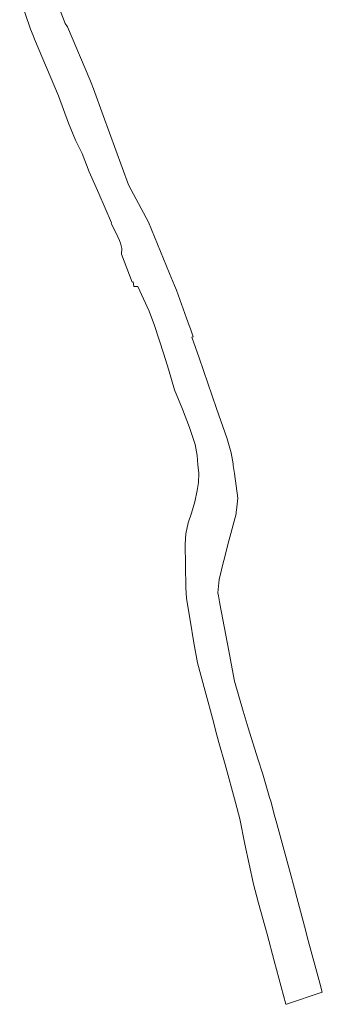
# Model space of a CAD drawing. Header units: metres. Extents: x 80938 to 82288, y 446951 to 448452.
# Tile 22 of 97: x 82108 to 82183, y 446951 to 447197. Entities that reach past the tile are written whole.
import ezdxf

# ---------------------------------------------------------------- set-up
doc = ezdxf.new("R2010")
doc.units = ezdxf.units.M
doc.header["$MEASUREMENT"] = 0
doc.layers.add('B-WE-OG-WATER-GV', color=253, linetype='Continuous', lineweight=18)

msp = doc.modelspace()

# ---------------------------------------------------------------- linework, layer by layer
at = {"layer": 'B-WE-OG-WATER-GV', "linetype": 'Continuous', "lineweight": 0}
msp.add_lwpolyline([(82107.68, 447202.96), (82110.36, 447195.037), (82111.012, 447193.48), (82111.395, 447192.563), (82117.356, 447178.326), (82119.915, 447171.522), (82121.643, 447167.289), (82123.284, 447163.968), (82125.087, 447159.337), (82127.453, 447153.895), (82130.656, 447146.551), (82130.581, 447146.414), (82131.839, 447143.978), (82132.654, 447142.168), (82132.89, 447141.51), (82133.26, 447140.16), (82133.15, 447138.77), (82135.804, 447131.785), (82136.118, 447131.829), (82136.272, 447130.62), (82137.25, 447130.62), (82140.05, 447124.45), (82141.41, 447120.89), (82143.78, 447113.77), (82144.9, 447110), (82146.455, 447104.787), (82148.44, 447099.967), (82150.189, 447095.383), (82151.6, 447091.11), (82152.11, 447088.41), (82152.25, 447086.08), (82152.48, 447083.94), (82152.39, 447081.66), (82152.06, 447079.61), (82151.5, 447076.82), (82150.67, 447073.94), (82149.88, 447071.56), (82149.27, 447068.77), (82149.08, 447066.21), (82149.18, 447060.86), (82149.22, 447055.32), (82149.41, 447052.63), (82150.34, 447047.18), (82151.27, 447041.51), (82152.2, 447036.53), (82154.06, 447029.45), (82156.16, 447021.78), (82156.76, 447019.36), (82157.51, 447016.61), (82159.09, 447011.03), (82161.65, 447001.58), (82162.81, 446997.44), (82164.02, 446991.11), (82166.16, 446981.16), (82167.46, 446976.41), (82169.6, 446968.59), (82171.4, 446961.96), (82174.257, 446951.07), (82174.476, 446951.143), (82183.414, 446954.127), (82182.79, 446956.386), (82179.663, 446967.989), (82179.283, 446969.363), (82178.612, 446971.902), (82177.07, 446977.752), (82176.454, 446980.042), (82175.391, 446984.083), (82171.866, 446996.921), (82171.566, 446998.007), (82170.492, 447001.868), (82170.23, 447002.846), (82169.387, 447005.728), (82168.492, 447008.663), (82167.298, 447012.469), (82164.872, 447020.265), (82164.596, 447021.096), (82163.62, 447024.41), (82161.466, 447031.904), (82160.84, 447034.991), (82160.003, 447039.479), (82157.788, 447051.244), (82157.41, 447053.255), (82157.277, 447054.022), (82157.61, 447057.36), (82158.69, 447061.84), (82158.834, 447062.384), (82159.017, 447063.076), (82160.06, 447067.01), (82161.83, 447073.82), (82161.887, 447074.296), (82161.938, 447074.724), (82162.3, 447077.74), (82161.46, 447083.89), (82161.145, 447085.837), (82161.069, 447086.304), (82160.63, 447089.02), (82159.639, 447092.539), (82156.972, 447100.177), (82152.58, 447112.838), (82150.801, 447117.995), (82151.092, 447118.085), (82150.42, 447120.04), (82150.107, 447120.898), (82149.45, 447122.699), (82146.89, 447129.72), (82146.421, 447130.912), (82145.207, 447133.881), (82139.956, 447146.72), (82138.104, 447150.146), (82134.876, 447156.113), (82128.586, 447173.424), (82126.162, 447180.095), (82125.584, 447181.604), (82125.24, 447182.47), (82119.66, 447195.6), (82119.08, 447196.43), (82117.31, 447201.08)], dxfattribs=at)

doc.saveas('drawing.dxf')
